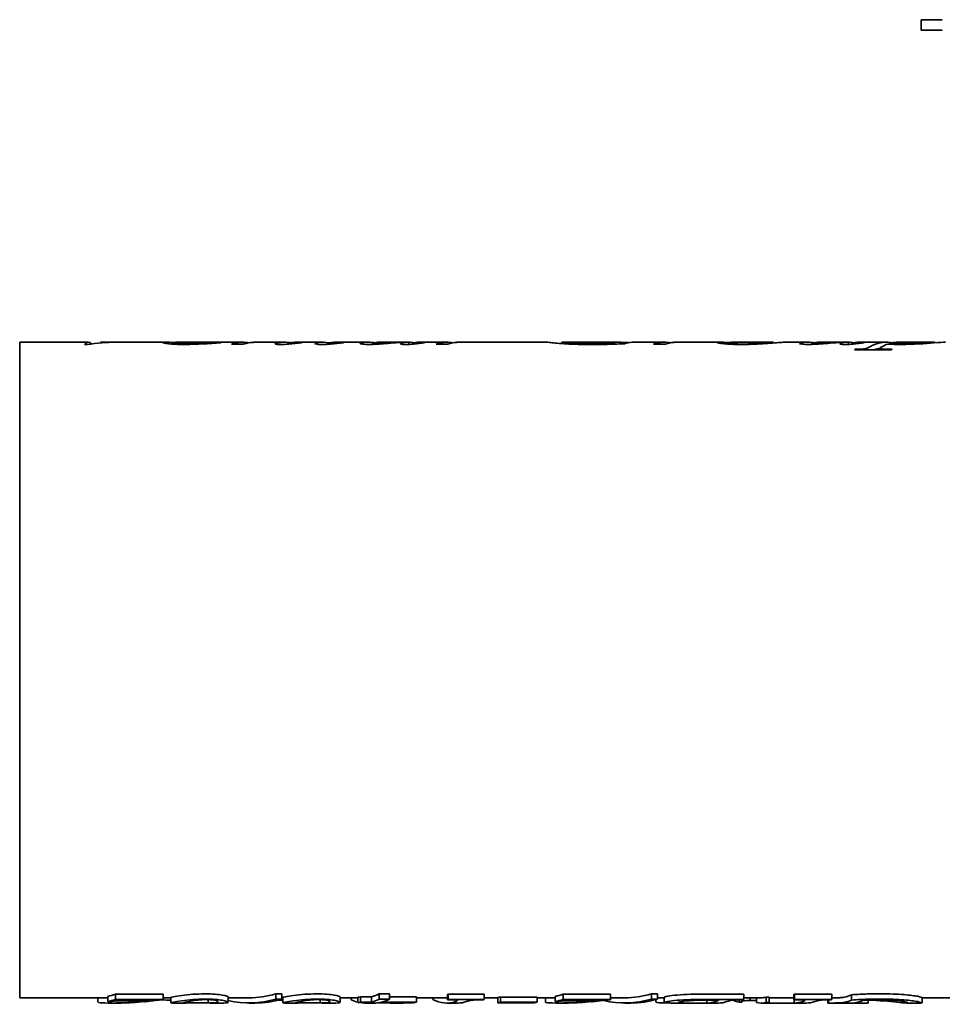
# Model space of a CAD drawing. Header units: millimetres. Extents: x 270 to 570, y 168 to 426.
# Tile 1 of 2: x 270 to 444, y 240 to 426. Entities that reach past the tile are written whole.
import ezdxf

# ---------------------------------------------------------------- set-up
doc = ezdxf.new("R2010")
doc.units = ezdxf.units.MM
doc.header["$LTSCALE"] = 2
doc.layers.add('Krawędzie widoczne(ISO)', color=7, linetype='Continuous', lineweight=35, true_color=0x262659)

msp = doc.modelspace()

# ---------------------------------------------------------------- linework, layer by layer
at = {"layer": 'Krawędzie widoczne(ISO)'}
for p, q in [((444.25, 426), (440.25, 426)), ((440.25, 426), (440.25, 424)), ((444.25, 424), (440.25, 424)), ((269.75, 365), (269.75, 241)), ((269.75, 365), (282.72, 365)), ((282.52, 364.55), (281.98, 364.55)), ((285.03, 364.87), (285.03, 364.95)), ((285.28, 365), (286.83, 365)), ((288, 365), (297.39, 365)), ((299.2, 364.61), (299.2, 364.94)), ((299.38, 364.98), (299.38, 365)), ((299.58, 365), (302.68, 365)), ((305.19, 365), (311.84, 365)), ((307.5, 364.86), (307.5, 364.9)), ((312.03, 364.61), (309.82, 364.61)), ((313.96, 364.97), (313.96, 365)), ((314.04, 365), (314.18, 365)), ((315.16, 365), (319.84, 365)), ((320.44, 364.61), (320.44, 364.77)), ((321.15, 364.67), (321.15, 364.74)), ((322.14, 365), (327.15, 365)), ((322.65, 364.82), (322.65, 364.88)), ((327.88, 364.58), (327.88, 364.75)), ((329.1, 364.67), (329.1, 364.75)), ((329.49, 365), (335.68, 365)), ((330.51, 364.81), (330.51, 364.89)), ((336.46, 364.57), (336.46, 364.79)), ((338.04, 365), (342.83, 365)), ((343.37, 364.57), (343.37, 365)), ((344.04, 364.61), (344.04, 364.76)), ((345.52, 365), (350.51, 365)), ((345.9, 364.8), (345.9, 364.88)), ((350.75, 364.61), (348.5, 364.61)), ((352.35, 364.96), (352.35, 364.99)), ((352.59, 365), (352.85, 365)), ((353.58, 365), (369.32, 365)), ((372.26, 364.74), (372.26, 365)), ((372.27, 365), (383.23, 365)), ((381.65, 364.61), (381.65, 364.75)), ((383.42, 364.68), (383.42, 364.99)), ((383.42, 364.93), (384.99, 364.93)), ((385.88, 365), (391.64, 365)), ((391.88, 364.61), (389.63, 364.61)), ((393.48, 364.96), (393.48, 364.99)), ((393.72, 365), (393.98, 365)), ((394.71, 365), (402.14, 365)), ((404.07, 364.62), (404.07, 364.89)), ((404.73, 365), (411.98, 365)), ((412.32, 364.84), (412.32, 364.94)), ((414.56, 365), (418.8, 365)), ((419.58, 364.57), (419.58, 364.79)), ((421.16, 365), (425.95, 365)), ((426.49, 364.57), (426.49, 365)), ((427.16, 364.61), (427.16, 364.76)), ((434.61, 363.55), (427.67, 363.55)), ((427.81, 363.55), (427.81, 363.66)), ((428.64, 365), (433.6, 365)), ((429.02, 364.8), (429.02, 364.88)), ((432.5, 363.55), (432.5, 363.86)), ((434.27, 364.63), (434.27, 364.76)), ((435.88, 365), (442.48, 365)), ((442.86, 364.89), (442.86, 364.94)), ((269.75, 241), (286.39, 241)), ((284.54, 241), (284.54, 240.21)), ((286.39, 241.26), (286.39, 240.26)), ((286.92, 240.26), (286.39, 240.26)), ((287.89, 241.69), (287.89, 240.7)), ((287.89, 241.69), (296.86, 241.69)), ((287.89, 240.7), (296.86, 240.7)), ((294.24, 240.44), (289.73, 240.44)), ((293.38, 240.26), (293.38, 240.25)), ((296.86, 241.69), (296.86, 240.7)), ((296.86, 241), (298.35, 241)), ((296.86, 240.63), (296.86, 240.7)), ((298.35, 241.03), (298.35, 240.03)), ((305.4, 240.65), (305.4, 240.01)), ((309.18, 241.15), (309.18, 240.15)), ((309.18, 241), (313.14, 241)), ((318.2, 241.75), (319.36, 241.75)), ((318.2, 241.75), (318.2, 240.76)), ((318.2, 240.76), (319.36, 240.76)), ((319.36, 241.75), (319.36, 240.76)), ((319.36, 241), (319.51, 241)), ((319.51, 241.03), (319.51, 240.03)), ((326.57, 240.65), (326.57, 240.01)), ((330.35, 241.15), (330.35, 240.15)), ((330.35, 241), (333.7, 241)), ((332.42, 241), (332.42, 240.63)), ((333.7, 241.08), (333.7, 240.08)), ((334.18, 241.18), (336.32, 241.18)), ((334.18, 241.18), (334.18, 240.18)), ((336.32, 241.18), (336.32, 240.18)), ((337.71, 241.73), (339.67, 241.73)), ((337.71, 241.73), (337.71, 240.74)), ((337.71, 240.74), (339.67, 240.74)), ((339.67, 241.73), (339.67, 240.74)), ((339.67, 241.18), (344.8, 241.18)), ((344.8, 241.18), (344.8, 240.18)), ((344.8, 241), (350.55, 241)), ((347.92, 241), (347.92, 240.68)), ((350.64, 241.62), (350.64, 240.63)), ((350.77, 241.69), (357.61, 241.69)), ((350.77, 241.69), (350.77, 240.7)), ((350.77, 240.7), (357.61, 240.7)), ((357.61, 241.69), (357.61, 240.7)), ((357.61, 241), (360.17, 241)), ((360.17, 241.05), (360.17, 240.05)), ((360.71, 241.14), (367.6, 241.14)), ((360.71, 241.14), (360.71, 240.15)), ((367.6, 241.14), (367.6, 240.15)), ((367.6, 241), (371.02, 241)), ((369.17, 241), (369.17, 240.21)), ((371.02, 241.26), (371.02, 240.26)), ((371.55, 240.26), (371.02, 240.26)), ((372.52, 241.69), (372.52, 240.7)), ((372.52, 241.69), (381.49, 241.69)), ((372.52, 240.7), (381.49, 240.7)), ((378.87, 240.44), (374.36, 240.44)), ((378.01, 240.26), (378.01, 240.25)), ((381.49, 241.69), (381.49, 240.7)), ((381.49, 241), (384.17, 241)), ((381.49, 240.63), (381.49, 240.7)), ((389.23, 241.75), (390.39, 241.75)), ((389.23, 241.75), (389.23, 240.76)), ((389.23, 240.76), (390.39, 240.76)), ((390.04, 240.66), (390.04, 240.2)), ((390.39, 241.75), (390.39, 240.76)), ((390.39, 241), (391.64, 241)), ((391.64, 241.1), (391.64, 240.1)), ((399.7, 240.56), (399.7, 240)), ((400.11, 241.69), (406.7, 241.69)), ((400.11, 240.7), (406.7, 240.7)), ((405.83, 240.62), (405.83, 240.15)), ((406.33, 240.63), (406.33, 240.15)), ((406.7, 241.69), (406.7, 240.7)), ((406.7, 241), (410.02, 241)), ((407.9, 241), (407.9, 240.48)), ((409.1, 241), (409.1, 240.09)), ((410.96, 241.09), (411.49, 241.09)), ((410.96, 241.09), (410.96, 240.09)), ((411.49, 241.09), (411.49, 240.09)), ((413.83, 241), (416.15, 241)), ((416.15, 241.62), (416.15, 240.63)), ((416.24, 240.63), (416.24, 240)), ((416.32, 241.69), (423.36, 241.69)), ((416.32, 241.69), (416.32, 240.7)), ((416.32, 240.7), (423.36, 240.7)), ((417.89, 240.58), (417.89, 240.29)), ((422.61, 240.62), (422.61, 240)), ((422.74, 240.62), (422.74, 240)), ((423.36, 241.69), (423.36, 240.7)), ((427.08, 241.56), (427.08, 240.57)), ((430.23, 240.56), (430.23, 240)), ((440.43, 241.04), (440.43, 240.04)), ((440.43, 241), (456.25, 241)), ((286.85, 240), (288.26, 240)), ((298.65, 240), (301, 240)), ((305.81, 240), (308.38, 240)), ((313.14, 240), (314.28, 240)), ((319.81, 240), (322.16, 240)), ((326.97, 240), (329.54, 240)), ((335.85, 240.08), (333.7, 240.08)), ((334.18, 240.18), (336.32, 240.18)), ((334.96, 240), (336.9, 240)), ((337.79, 240.08), (343.11, 240.08)), ((338.27, 240.18), (344.8, 240.18)), ((340.28, 240), (341.58, 240)), ((350.55, 240), (352.6, 240)), ((367.05, 240.05), (360.17, 240.05)), ((360.71, 240.15), (367.6, 240.15)), ((371.48, 240), (372.89, 240)), ((384.17, 240), (385.31, 240)), ((394.34, 240), (401.9, 240)), ((405.83, 240.15), (406.33, 240.15)), ((410.02, 240), (418.53, 240)), ((410.96, 240.09), (411.49, 240.09)), ((413.83, 240), (416.24, 240)), ((430.08, 240), (422.61, 240)), ((428.05, 240.1), (428.05, 240.01)), ((429.86, 240), (430.23, 240)), ((437.52, 240), (440.19, 240))]:
    msp.add_line(p, q, dxfattribs=at)
for points in [[(281.98, 364.55), (282.43, 365.1), (282.89, 365.14), (283.35, 364.68)], [(309.82, 364.61), (310.71, 364.95), (311.6, 365.07), (312.49, 364.96)], [(318.61, 364.89), (319.27, 365.01), (319.92, 365.03), (320.57, 364.96)], [(326.1, 364.9), (326.83, 365.04), (327.57, 365.03), (328.3, 364.88)], [(348.5, 364.61), (349.38, 364.95), (350.25, 365.07), (351.13, 364.96)], [(389.63, 364.61), (390.5, 364.95), (391.38, 365.07), (392.26, 364.96)], [(430.67, 364.17), (431.91, 364.87), (433.16, 365.13), (434.4, 364.94)], [(288, 365), (286.17, 365), (284.35, 364.85), (282.52, 364.55)], [(285.03, 364.95), (285.83, 364.99), (286.62, 365.01), (287.41, 364.99)], [(285.28, 365), (285.2, 365), (285.12, 364.98), (285.03, 364.95)], [(299.28, 364.98), (299.23, 364.97), (299.2, 364.96), (299.2, 364.94)], [(304, 365), (302.88, 364.99), (301.31, 364.99), (299.28, 364.98)], [(299.58, 365), (299.51, 365), (299.44, 365), (299.38, 365)], [(299.38, 365), (300.87, 365), (302.09, 365), (303.02, 365)], [(307.8, 364.88), (305.46, 364.73), (303.24, 364.57), (301.13, 364.57)], [(303.02, 365), (303.31, 365), (303.59, 365), (303.84, 365)], [(305.19, 365), (304.82, 365), (304.43, 365), (304, 365)], [(307.5, 364.9), (307.6, 364.9), (307.7, 364.89), (307.8, 364.88)], [(312.75, 364.83), (312.51, 364.77), (312.27, 364.7), (312.03, 364.61)], [(312.49, 364.96), (312.73, 364.93), (312.89, 364.89), (312.94, 364.87)], [(314, 364.97), (313.5, 364.95), (313.08, 364.9), (312.75, 364.83)], [(314.04, 365), (314.01, 365), (313.98, 365), (313.96, 365)], [(313.96, 365), (314.21, 365), (314.46, 365), (314.7, 365)], [(315.16, 365), (314.78, 365), (314.4, 364.99), (314, 364.97)], [(318.04, 364.7), (318.04, 364.74), (318.23, 364.82), (318.61, 364.89)], [(320.64, 364.63), (320.09, 364.59), (319.61, 364.57), (319.18, 364.57)], [(320.79, 364.87), (320.56, 364.82), (320.44, 364.78), (320.44, 364.77)], [(320.57, 364.96), (320.77, 364.94), (320.89, 364.91), (320.93, 364.89)], [(323.11, 364.87), (322.23, 364.78), (321.41, 364.69), (320.64, 364.63)], [(320.77, 364.73), (320.87, 364.73), (320.99, 364.73), (321.15, 364.74)], [(322.14, 365), (321.69, 365), (321.24, 364.96), (320.79, 364.87)], [(321.15, 364.74), (321.6, 364.78), (322.1, 364.83), (322.65, 364.88)], [(322.65, 364.88), (322.8, 364.88), (322.95, 364.87), (323.11, 364.87)], [(325.59, 364.72), (325.59, 364.77), (325.76, 364.84), (326.1, 364.9)], [(328.56, 364.63), (328.05, 364.59), (327.53, 364.57), (327, 364.57)], [(328.37, 364.89), (328.04, 364.84), (327.88, 364.78), (327.88, 364.75)], [(328.24, 364.71), (328.45, 364.71), (328.74, 364.72), (329.1, 364.75)], [(329.49, 365), (329.11, 365), (328.74, 364.96), (328.37, 364.89)], [(331, 364.86), (330.15, 364.78), (329.34, 364.68), (328.56, 364.63)], [(329.1, 364.75), (329.31, 364.77), (329.78, 364.83), (330.51, 364.89)], [(330.51, 364.89), (330.67, 364.88), (330.83, 364.87), (331, 364.86)], [(334.12, 364.74), (334.12, 364.81), (334.38, 364.9), (334.9, 364.96)], [(334.9, 364.96), (335.42, 365.01), (335.93, 365.01), (336.44, 364.96)], [(336.44, 364.96), (336.61, 364.94), (336.74, 364.92), (336.84, 364.9)], [(337.13, 364.94), (336.68, 364.89), (336.46, 364.82), (336.46, 364.79)], [(338.04, 365), (337.73, 365), (337.43, 364.98), (337.13, 364.94)], [(341.78, 364.69), (341.78, 364.73), (341.85, 364.77), (341.98, 364.81)], [(341.98, 364.81), (342.14, 364.86), (342.61, 364.99), (343.37, 365)], [(344.25, 364.62), (343.78, 364.59), (343.32, 364.57), (342.88, 364.57)], [(343.37, 364.99), (343.71, 364.98), (344.05, 364.96), (344.41, 364.89)], [(344.64, 364.93), (344.24, 364.87), (344.04, 364.79), (344.04, 364.76)], [(346.34, 364.86), (345.67, 364.77), (344.97, 364.68), (344.25, 364.62)], [(345.52, 365), (345.23, 365), (344.94, 364.98), (344.64, 364.93)], [(345.9, 364.88), (346.05, 364.87), (346.19, 364.86), (346.34, 364.86)], [(351.23, 364.79), (351.07, 364.74), (350.91, 364.68), (350.75, 364.61)], [(351.13, 364.96), (351.37, 364.93), (351.52, 364.9), (351.58, 364.87)], [(351.93, 364.92), (351.52, 364.86), (351.28, 364.81), (351.23, 364.79)], [(352.99, 364.99), (352.58, 364.98), (352.22, 364.96), (351.93, 364.92)], [(352.59, 365), (352.51, 365), (352.43, 365), (352.35, 364.99)], [(352.35, 364.99), (352.65, 365), (352.93, 365), (353.21, 365)], [(353.58, 365), (353.39, 365), (353.19, 365), (352.99, 364.99)], [(381.65, 364.75), (382.14, 364.9), (382.62, 364.99), (383.11, 365)], [(383.11, 365), (383.31, 365), (383.42, 365), (383.42, 364.99)], [(385.59, 364.99), (385.1, 364.97), (384.61, 364.87), (384.12, 364.71)], [(385.88, 365), (385.79, 365), (385.7, 365), (385.59, 364.99)], [(392.35, 364.79), (392.2, 364.74), (392.04, 364.68), (391.88, 364.61)], [(392.26, 364.96), (392.5, 364.93), (392.65, 364.9), (392.71, 364.87)], [(393.06, 364.92), (392.64, 364.86), (392.41, 364.81), (392.35, 364.79)], [(394.12, 364.99), (393.71, 364.98), (393.35, 364.96), (393.06, 364.92)], [(393.72, 365), (393.64, 365), (393.56, 365), (393.48, 364.99)], [(393.48, 364.99), (393.77, 365), (394.06, 365), (394.34, 365)], [(394.71, 365), (394.52, 365), (394.32, 365), (394.12, 364.99)], [(404.73, 365), (404.29, 365), (404.07, 364.96), (404.07, 364.89)], [(417.24, 364.74), (417.24, 364.81), (417.5, 364.9), (418.02, 364.96)], [(418.02, 364.96), (418.54, 365.01), (419.05, 365.01), (419.56, 364.96)], [(419.56, 364.96), (419.73, 364.94), (419.86, 364.92), (419.96, 364.9)], [(420.25, 364.94), (419.8, 364.89), (419.58, 364.82), (419.58, 364.79)], [(421.16, 365), (420.86, 365), (420.55, 364.98), (420.25, 364.94)], [(424.9, 364.69), (424.9, 364.73), (424.97, 364.77), (425.1, 364.81)], [(425.1, 364.81), (425.26, 364.86), (425.73, 364.99), (426.49, 365)], [(427.37, 364.62), (426.9, 364.59), (426.44, 364.57), (426, 364.57)], [(426.49, 364.99), (426.83, 364.98), (427.17, 364.96), (427.53, 364.89)], [(427.76, 364.93), (427.36, 364.87), (427.16, 364.79), (427.16, 364.76)], [(429.46, 364.86), (428.79, 364.77), (428.09, 364.68), (427.37, 364.62)], [(427.67, 363.55), (427.71, 363.58), (427.76, 363.62), (427.81, 363.66)], [(428.64, 365), (428.35, 365), (428.06, 364.98), (427.76, 364.93)], [(429.02, 364.88), (429.17, 364.87), (429.32, 364.86), (429.46, 364.86)], [(431.42, 363.55), (431.78, 363.7), (432.14, 363.81), (432.51, 363.89)], [(432.83, 364.12), (432.61, 364), (432.5, 363.91), (432.5, 363.86)], [(433.92, 364.65), (433.56, 364.51), (433.19, 364.34), (432.83, 364.12)], [(435.52, 364.99), (435.11, 364.97), (434.69, 364.89), (434.27, 364.76)], [(434.27, 364.76), (434.88, 364.7), (435.7, 364.66), (436.75, 364.66)], [(434.4, 364.94), (434.54, 364.92), (434.64, 364.89), (434.69, 364.87)], [(434.76, 363.66), (434.71, 363.62), (434.66, 363.58), (434.61, 363.55)], [(435.88, 365), (435.75, 365), (435.63, 365), (435.52, 364.99)], [(286.39, 241.26), (286.89, 241.37), (287.39, 241.51), (287.89, 241.69)], [(286.39, 240.26), (286.89, 240.37), (287.39, 240.52), (287.89, 240.7)], [(287.3, 240), (289.04, 240.02), (291.35, 240.13), (294.24, 240.44)], [(296.86, 240.63), (292.72, 240.11), (289.85, 240), (288.26, 240)], [(296.69, 240.6), (297.24, 240.59), (297.8, 240.56), (298.35, 240.53)], [(307.3, 240.28), (307.3, 240.11), (306.67, 239.97), (305.4, 240.01)], [(309.18, 240.47), (312.19, 239.76), (315.19, 239.86), (318.2, 240.76)], [(313.14, 241), (314.83, 241), (316.51, 241.25), (318.2, 241.75)], [(319.36, 240.76), (317.67, 240.25), (315.97, 240), (314.28, 240)], [(318.68, 240.57), (318.96, 240.56), (319.23, 240.54), (319.51, 240.53)], [(328.46, 240.28), (328.46, 240.11), (327.83, 239.97), (326.57, 240.01)], [(332.42, 240.63), (332.85, 240.42), (333.27, 240.26), (333.7, 240.15)], [(333.7, 241.08), (333.86, 241.1), (334.02, 241.14), (334.18, 241.18)], [(336.32, 241.18), (336.78, 241.3), (337.25, 241.49), (337.71, 241.73)], [(336.32, 240.18), (336.78, 240.31), (337.25, 240.49), (337.71, 240.74)], [(339.67, 240.74), (339.2, 240.49), (338.74, 240.31), (338.27, 240.18)], [(347.92, 240.68), (349.35, 239.94), (350.77, 239.8), (352.2, 240.27)], [(350.55, 241), (350.58, 241), (350.61, 241), (350.64, 241)], [(350.64, 241.62), (350.68, 241.64), (350.73, 241.66), (350.77, 241.69)], [(350.64, 240.63), (350.68, 240.65), (350.73, 240.67), (350.77, 240.7)], [(352.2, 240.27), (352.44, 240.35), (352.57, 240.43), (352.57, 240.48)], [(354.26, 240.27), (353.71, 240.09), (353.16, 240), (352.6, 240)], [(355.15, 240.52), (354.86, 240.46), (354.56, 240.37), (354.26, 240.27)], [(355.98, 240.6), (355.62, 240.58), (355.34, 240.55), (355.15, 240.52)], [(357.42, 240.63), (356.69, 240.62), (356.21, 240.62), (355.98, 240.6)], [(357.61, 240.7), (357.55, 240.67), (357.48, 240.65), (357.42, 240.63)], [(360.17, 241.05), (360.35, 241.07), (360.53, 241.1), (360.71, 241.14)], [(371.02, 241.26), (371.52, 241.37), (372.02, 241.51), (372.52, 241.69)], [(371.02, 240.26), (371.52, 240.37), (372.02, 240.52), (372.52, 240.7)], [(371.93, 240), (373.67, 240.02), (375.98, 240.13), (378.87, 240.44)], [(381.49, 240.63), (377.35, 240.11), (374.48, 240), (372.89, 240)], [(380.19, 240.47), (383.2, 239.76), (386.21, 239.86), (389.23, 240.76)], [(384.17, 241), (385.86, 241), (387.54, 241.25), (389.23, 241.75)], [(390.39, 240.76), (388.7, 240.25), (387, 240), (385.31, 240)], [(396.71, 241.65), (397.44, 241.68), (398.57, 241.69), (400.11, 241.69)], [(396.71, 240.66), (397.44, 240.69), (398.57, 240.7), (400.11, 240.7)], [(399.68, 240.56), (400.23, 240.56), (400.99, 240.55), (401.96, 240.53)], [(401.96, 240.53), (401.21, 240.19), (400.45, 240.01), (399.7, 240)], [(403.52, 240.26), (402.98, 240.09), (402.44, 240), (401.9, 240)], [(404.36, 240.52), (404.15, 240.47), (403.87, 240.37), (403.52, 240.26)], [(405.12, 240.6), (404.77, 240.58), (404.52, 240.55), (404.36, 240.52)], [(404.65, 240.56), (405.04, 240.38), (405.44, 240.24), (405.83, 240.15)], [(406.54, 240.63), (405.84, 240.62), (405.37, 240.61), (405.12, 240.6)], [(406.7, 240.7), (406.64, 240.67), (406.59, 240.65), (406.54, 240.63)], [(407.9, 240.48), (408.13, 240.49), (408.53, 240.5), (409.1, 240.5)], [(410.02, 241), (410.34, 241), (410.65, 241.03), (410.96, 241.09)], [(416.15, 241.62), (416.21, 241.64), (416.26, 241.66), (416.32, 241.69)], [(416.15, 240.63), (416.21, 240.65), (416.26, 240.67), (416.32, 240.7)], [(416.24, 240), (416.79, 240.01), (417.34, 240.11), (417.89, 240.29)], [(417.89, 240.29), (418.17, 240.38), (418.32, 240.45), (418.32, 240.49)], [(420.17, 240.27), (419.62, 240.09), (419.08, 240), (418.53, 240)], [(421.02, 240.52), (420.78, 240.47), (420.49, 240.37), (420.17, 240.27)], [(421.8, 240.6), (421.45, 240.58), (421.19, 240.55), (421.02, 240.52)], [(423.18, 240.63), (422.49, 240.62), (422.03, 240.61), (421.8, 240.6)], [(423.36, 240.7), (423.3, 240.67), (423.24, 240.65), (423.18, 240.63)], [(425.04, 241.02), (425.18, 241.03), (425.42, 241.05), (425.76, 241.12)], [(425.76, 241.12), (426.2, 241.21), (426.64, 241.36), (427.08, 241.56)], [(425.76, 240.12), (426.2, 240.21), (426.64, 240.36), (427.08, 240.57)], [(429.3, 240.52), (428.87, 240.32), (428.43, 240.18), (427.99, 240.09)], [(430.23, 240.54), (432.39, 240.49), (434.19, 240.31), (435.65, 240.16)], [(284.54, 240.21), (284.54, 240.15), (284.67, 240.1), (284.95, 240.07)], [(284.95, 240.07), (285.38, 240.02), (286.16, 239.99), (287.3, 240)], [(293.25, 240.24), (293.29, 240.25), (293.33, 240.25), (293.38, 240.25)], [(298.65, 240), (298.45, 240), (298.35, 240.01), (298.35, 240.03)], [(309.18, 240.15), (309.18, 240.05), (308.92, 240), (308.38, 240)], [(319.81, 240), (319.61, 240), (319.51, 240.01), (319.51, 240.03)], [(330.35, 240.15), (330.35, 240.05), (330.08, 240), (329.54, 240)], [(333.7, 240.08), (333.86, 240.11), (334.02, 240.14), (334.18, 240.18)], [(334.07, 240.08), (334.66, 239.97), (335.25, 239.97), (335.85, 240.08)], [(336.9, 240), (337.2, 240), (337.49, 240.03), (337.79, 240.08)], [(343.11, 240.08), (341.31, 239.98), (339.51, 239.97), (337.71, 240.06)], [(344.24, 240.07), (343.36, 240.02), (342.47, 240), (341.58, 240)], [(344.8, 240.18), (344.62, 240.13), (344.43, 240.1), (344.24, 240.07)], [(360.17, 240.05), (360.35, 240.07), (360.53, 240.11), (360.71, 240.15)], [(367.6, 240.15), (367.41, 240.11), (367.23, 240.07), (367.05, 240.05)], [(369.17, 240.21), (369.17, 240.15), (369.31, 240.1), (369.58, 240.07)], [(369.58, 240.07), (370.01, 240.02), (370.8, 239.99), (371.93, 240)], [(377.88, 240.24), (377.92, 240.25), (377.96, 240.25), (378.01, 240.25)], [(399.7, 240), (399.28, 240), (398.92, 240), (398.62, 240)], [(409.1, 240.09), (409.72, 239.97), (410.34, 239.97), (410.96, 240.09)], [(411.49, 240.09), (411.36, 240.06), (411.29, 240.04), (411.29, 240.03)], [(422.61, 240), (422.65, 240), (422.7, 240), (422.74, 240)], [(425.04, 240.02), (425.18, 240.03), (425.42, 240.05), (425.76, 240.12)], [(427.99, 240.09), (427.81, 240.06), (427.71, 240.04), (427.71, 240.03)], [(427.71, 240.03), (427.71, 240.02), (427.83, 240.01), (428.05, 240.01)], [(428.05, 240.01), (428.42, 240.01), (429.03, 240), (429.86, 240)], [(430.23, 240), (430.18, 240), (430.13, 240), (430.08, 240)], [(435.65, 240.16), (437.06, 240.01), (437.76, 239.95), (437.76, 240.05)], [(440.43, 240.04), (440.43, 240.01), (440.35, 240), (440.19, 240)]]:
    msp.add_open_spline(points, degree=3, dxfattribs=at)
for points, knots in [([(406.57, 364.65), (407.96, 364.65), (409.27, 364.78), (410.49, 364.9), (411.71, 365.02), (412.32, 365.03), (412.32, 364.94)], [0, 0, 0, 0, 1, 1, 1, 2, 2, 2, 2]), ([(296.78, 364.93), (296.78, 365), (297.23, 365.02), (298.14, 364.98), (298.46, 364.97), (298.82, 364.95), (299.2, 364.93)], [0, 0, 0, 0, 1, 1, 1, 1.358636, 1.358636, 1.358636, 1.358636]), ([(301.13, 364.57), (299.69, 364.57), (298.61, 364.62), (297.88, 364.71), (297.15, 364.8), (296.78, 364.87), (296.78, 364.93)], [0, 0, 0, 0, 1, 1, 1, 2, 2, 2, 2]), ([(299.2, 364.94), (299.2, 364.91), (299.52, 364.86), (300.15, 364.81), (300.78, 364.76), (301.55, 364.73), (302.45, 364.73)], [0, 0, 0, 0, 1, 1, 1, 2, 2, 2, 2]), ([(302.45, 364.73), (303.17, 364.73), (303.86, 364.74), (304.53, 364.77), (305.19, 364.79), (306.18, 364.85), (307.5, 364.9)], [0, 0, 0, 0, 1, 1, 1, 2, 2, 2, 2]), ([(319.18, 364.57), (318.84, 364.57), (318.56, 364.58), (318.35, 364.6), (318.14, 364.63), (318.04, 364.66), (318.04, 364.7)], [0, 0, 0, 0, 1, 1, 1, 2, 2, 2, 2]), ([(320.44, 364.77), (320.44, 364.76), (320.48, 364.75), (320.55, 364.74), (320.62, 364.73), (320.69, 364.73), (320.77, 364.73)], [0, 0, 0, 0, 1, 1, 1, 2, 2, 2, 2]), ([(327, 364.57), (326.58, 364.57), (326.24, 364.58), (325.98, 364.61), (325.72, 364.64), (325.59, 364.68), (325.59, 364.72)], [0, 0, 0, 0, 1, 1, 1, 2, 2, 2, 2]), ([(327.88, 364.75), (327.88, 364.74), (327.91, 364.73), (327.98, 364.72), (328.05, 364.71), (328.14, 364.71), (328.24, 364.71)], [0, 0, 0, 0, 1, 1, 1, 2, 2, 2, 2]), ([(335.79, 364.57), (335.32, 364.57), (334.92, 364.58), (334.6, 364.62), (334.28, 364.65), (334.12, 364.69), (334.12, 364.74)], [0, 0, 0, 0, 1, 1, 1, 2, 2, 2, 2]), ([(343.37, 365), (341.64, 364.99), (340.18, 364.82), (339.01, 364.73), (337.84, 364.63), (336.77, 364.57), (335.79, 364.57)], [0, 0, 0, 0, 1, 1, 1, 2, 2, 2, 2]), ([(336.46, 364.79), (336.46, 364.78), (336.52, 364.76), (336.64, 364.75), (336.77, 364.74), (336.94, 364.74), (337.16, 364.74)], [0, 0, 0, 0, 1, 1, 1, 2, 2, 2, 2]), ([(337.16, 364.74), (337.5, 364.74), (337.94, 364.75), (338.48, 364.78), (339.03, 364.81), (339.75, 364.87), (340.66, 364.93), (341.56, 364.98), (342.31, 365), (342.89, 365), (342.98, 365), (343.06, 365), (343.14, 365)], [0, 0, 0, 0, 1, 1, 1, 2, 2, 2, 3, 3, 3, 3.138167, 3.138167, 3.138167, 3.138167]), ([(342.88, 364.57), (342.55, 364.57), (342.29, 364.58), (342.08, 364.6), (341.88, 364.63), (341.78, 364.66), (341.78, 364.69)], [0, 0, 0, 0, 1, 1, 1, 2, 2, 2, 2]), ([(344.04, 364.76), (344.04, 364.75), (344.06, 364.74), (344.11, 364.73), (344.16, 364.72), (344.23, 364.72), (344.32, 364.72)], [0, 0, 0, 0, 1, 1, 1, 2, 2, 2, 2]), ([(344.32, 364.72), (344.45, 364.72), (344.59, 364.73), (344.74, 364.74), (344.89, 364.75), (345.28, 364.81), (345.9, 364.88)], [0, 0, 0, 0, 1, 1, 1, 2, 2, 2, 2]), ([(378.24, 364.55), (376.13, 364.55), (374.43, 364.6), (373.12, 364.68), (371.82, 364.76), (370.85, 364.85), (370.22, 364.92), (369.72, 364.97), (369.41, 365), (369.32, 365)], [0, 0, 0, 0, 1, 1, 1, 2, 2, 2, 2.807439, 2.807439, 2.807439, 2.807439]), ([(372.26, 365), (372.26, 365.01), (372.74, 364.95), (373.71, 364.85), (374.68, 364.76), (376.18, 364.68), (378.2, 364.68)], [0, 0, 0, 0, 1, 1, 1, 2, 2, 2, 2]), ([(378.2, 364.68), (378.71, 364.68), (379.18, 364.68), (379.63, 364.69), (380.07, 364.7), (380.75, 364.72), (381.65, 364.75)], [0, 0, 0, 0, 1, 1, 1, 2, 2, 2, 2]), ([(384.12, 364.71), (382.77, 364.65), (381.68, 364.61), (380.85, 364.59), (380.02, 364.56), (379.15, 364.55), (378.24, 364.55)], [0, 0, 0, 0, 1, 1, 1, 2, 2, 2, 2]), ([(401.65, 364.94), (401.65, 365), (402.07, 365.02), (402.9, 364.98), (403.25, 364.96), (403.64, 364.94), (404.08, 364.91)], [0, 0, 0, 0, 1, 1, 1, 1.413506, 1.413506, 1.413506, 1.413506]), ([(406.23, 364.57), (404.88, 364.57), (403.78, 364.62), (402.93, 364.7), (402.08, 364.79), (401.65, 364.88), (401.65, 364.94)], [0, 0, 0, 0, 1, 1, 1, 2, 2, 2, 2]), ([(404.07, 364.89), (404.07, 364.83), (404.31, 364.77), (404.78, 364.72), (405.25, 364.68), (405.85, 364.65), (406.57, 364.65)], [0, 0, 0, 0, 1, 1, 1, 2, 2, 2, 2]), ([(414.56, 365), (414.37, 365), (414.04, 364.98), (413.56, 364.94), (412.78, 364.88), (411.69, 364.78), (410.3, 364.7), (408.9, 364.62), (407.55, 364.57), (406.23, 364.57)], [0.393537, 0.393537, 0.393537, 0.393537, 1, 1, 1, 2, 2, 2, 3, 3, 3, 3]), ([(418.91, 364.57), (418.44, 364.57), (418.04, 364.58), (417.72, 364.62), (417.4, 364.65), (417.24, 364.69), (417.24, 364.74)], [0, 0, 0, 0, 1, 1, 1, 2, 2, 2, 2]), ([(426.49, 365), (424.76, 364.99), (423.31, 364.82), (422.13, 364.73), (420.96, 364.63), (419.89, 364.57), (418.91, 364.57)], [0, 0, 0, 0, 1, 1, 1, 2, 2, 2, 2]), ([(419.58, 364.79), (419.58, 364.78), (419.64, 364.76), (419.76, 364.75), (419.89, 364.74), (420.06, 364.74), (420.28, 364.74)], [0, 0, 0, 0, 1, 1, 1, 2, 2, 2, 2]), ([(420.28, 364.74), (420.62, 364.74), (421.06, 364.75), (421.6, 364.78), (422.15, 364.81), (422.87, 364.87), (423.78, 364.93), (424.68, 364.98), (425.43, 365), (426.01, 365), (426.1, 365), (426.18, 365), (426.26, 365)], [0, 0, 0, 0, 1, 1, 1, 2, 2, 2, 3, 3, 3, 3.138167, 3.138167, 3.138167, 3.138167]), ([(426, 364.57), (425.67, 364.57), (425.41, 364.58), (425.21, 364.6), (425, 364.63), (424.9, 364.66), (424.9, 364.69)], [0, 0, 0, 0, 1, 1, 1, 2, 2, 2, 2]), ([(427.16, 364.76), (427.16, 364.75), (427.18, 364.74), (427.23, 364.73), (427.28, 364.72), (427.35, 364.72), (427.44, 364.72)], [0, 0, 0, 0, 1, 1, 1, 2, 2, 2, 2]), ([(427.44, 364.72), (427.57, 364.72), (427.71, 364.73), (427.86, 364.74), (428.01, 364.75), (428.4, 364.81), (429.02, 364.88)], [0, 0, 0, 0, 1, 1, 1, 2, 2, 2, 2]), ([(427.81, 363.66), (428.73, 363.67), (429.35, 363.7), (429.67, 363.76), (429.99, 363.81), (430.32, 363.97), (430.67, 364.17)], [0, 0, 0, 0, 1, 1, 1, 2, 2, 2, 2]), ([(432.5, 363.86), (432.5, 363.82), (432.56, 363.79), (432.67, 363.76), (432.79, 363.73), (432.97, 363.7), (433.23, 363.68), (433.48, 363.67), (433.99, 363.66), (434.76, 363.66)], [0, 0, 0, 0, 1, 1, 1, 2, 2, 2, 3, 3, 3, 3]), ([(436.5, 364.57), (436.01, 364.57), (435.58, 364.57), (435.2, 364.58), (434.82, 364.6), (434.39, 364.62), (433.92, 364.65)], [0, 0, 0, 0, 1, 1, 1, 2, 2, 2, 2]), ([(444.86, 365), (444.44, 365), (443.7, 364.96), (442.64, 364.87), (440.88, 364.73), (438.84, 364.57), (436.5, 364.57)], [0.398361, 0.398361, 0.398361, 0.398361, 1, 1, 1, 2, 2, 2, 2]), ([(436.75, 364.66), (437.27, 364.66), (437.8, 364.67), (438.33, 364.7), (438.87, 364.73), (439.39, 364.77), (439.9, 364.81), (440.42, 364.86), (440.88, 364.9), (441.28, 364.93), (441.69, 364.97), (442.06, 364.99), (442.38, 365), (442.7, 365), (442.86, 364.99), (442.86, 364.94)], [0, 0, 0, 0, 1, 1, 1, 2, 2, 2, 3, 3, 3, 4, 4, 4, 5, 5, 5, 5]), ([(289.73, 240.44), (289, 240.44), (288.4, 240.42), (287.93, 240.39), (287.46, 240.35), (287.13, 240.31), (286.92, 240.26)], [0, 0, 0, 0, 1, 1, 1, 2, 2, 2, 2]), ([(298.35, 241.03), (298.35, 241.09), (299.03, 241.25), (300.4, 241.43), (301.76, 241.61), (303.23, 241.73), (304.8, 241.73)], [0, 0, 0, 0, 1, 1, 1, 2, 2, 2, 2]), ([(298.35, 240.03), (298.35, 240.09), (299.03, 240.26), (300.4, 240.44), (301.76, 240.61), (303.23, 240.74), (304.8, 240.74)], [0, 0, 0, 0, 1, 1, 1, 2, 2, 2, 2]), ([(300.74, 240.02), (300.74, 240.07), (301.18, 240.21), (302.07, 240.37), (302.95, 240.53), (303.9, 240.65), (304.93, 240.65)], [-2, -2, -2, -2, -1, -1, -1, 0, 0, 0, 0]), ([(304.8, 241.73), (306.24, 241.73), (307.33, 241.65), (308.07, 241.51), (308.81, 241.37), (309.18, 241.24), (309.18, 241.15)], [0, 0, 0, 0, 1, 1, 1, 2, 2, 2, 2]), ([(304.8, 240.74), (306.24, 240.74), (307.33, 240.66), (308.07, 240.52), (308.81, 240.38), (309.18, 240.25), (309.18, 240.15)], [0, 0, 0, 0, 1, 1, 1, 2, 2, 2, 2]), ([(304.93, 240.65), (305.55, 240.65), (306.1, 240.61), (306.58, 240.54), (307.06, 240.47), (307.3, 240.38), (307.3, 240.28)], [-2, -2, -2, -2, -1, -1, -1, 0, 0, 0, 0]), ([(319.51, 241.03), (319.51, 241.09), (320.19, 241.25), (321.56, 241.43), (322.93, 241.61), (324.39, 241.73), (325.96, 241.73)], [0, 0, 0, 0, 1, 1, 1, 2, 2, 2, 2]), ([(319.51, 240.03), (319.51, 240.09), (320.19, 240.26), (321.56, 240.44), (322.93, 240.61), (324.39, 240.74), (325.96, 240.74)], [0, 0, 0, 0, 1, 1, 1, 2, 2, 2, 2]), ([(321.9, 240.02), (321.9, 240.07), (322.35, 240.21), (323.23, 240.37), (324.11, 240.53), (325.07, 240.65), (326.1, 240.65)], [-2, -2, -2, -2, -1, -1, -1, 0, 0, 0, 0]), ([(325.96, 241.73), (327.4, 241.73), (328.5, 241.65), (329.24, 241.51), (329.98, 241.37), (330.35, 241.24), (330.35, 241.15)], [0, 0, 0, 0, 1, 1, 1, 2, 2, 2, 2]), ([(325.96, 240.74), (327.4, 240.74), (328.5, 240.66), (329.24, 240.52), (329.98, 240.38), (330.35, 240.25), (330.35, 240.15)], [0, 0, 0, 0, 1, 1, 1, 2, 2, 2, 2]), ([(326.1, 240.65), (326.71, 240.65), (327.26, 240.61), (327.74, 240.54), (328.22, 240.47), (328.46, 240.38), (328.46, 240.28)], [-2, -2, -2, -2, -1, -1, -1, 0, 0, 0, 0]), ([(352.57, 240.48), (352.57, 240.52), (352.45, 240.55), (352.23, 240.58), (352, 240.6), (351.47, 240.62), (350.64, 240.63)], [0, 0, 0, 0, 1, 1, 1, 2, 2, 2, 2]), ([(374.36, 240.44), (373.63, 240.44), (373.04, 240.42), (372.57, 240.39), (372.1, 240.35), (371.76, 240.31), (371.55, 240.26)], [0, 0, 0, 0, 1, 1, 1, 2, 2, 2, 2]), ([(391.64, 241.1), (391.64, 241.15), (391.87, 241.22), (392.33, 241.3), (392.79, 241.38), (393.38, 241.46), (394.1, 241.52), (394.82, 241.58), (395.69, 241.62), (396.71, 241.65)], [0, 0, 0, 0, 1, 1, 1, 2, 2, 2, 3, 3, 3, 3]), ([(391.64, 240.1), (391.64, 240.16), (391.87, 240.22), (392.33, 240.31), (392.79, 240.39), (393.38, 240.47), (394.1, 240.53), (394.82, 240.58), (395.69, 240.63), (396.71, 240.66)], [0, 0, 0, 0, 1, 1, 1, 2, 2, 2, 3, 3, 3, 3]), ([(394.32, 240.11), (394.32, 240.19), (394.86, 240.31), (395.94, 240.4), (397.02, 240.5), (398.27, 240.56), (399.68, 240.56)], [-2, -2, -2, -2, -1, -1, -1, 0, 0, 0, 0]), ([(406.33, 240.34), (406.41, 240.36), (406.52, 240.38), (406.67, 240.4), (406.99, 240.44), (407.4, 240.47), (407.9, 240.48)], [0.550482, 0.550482, 0.550482, 0.550482, 1, 1, 1, 2, 2, 2, 2]), ([(411.49, 241.01), (411.58, 241.01), (411.69, 241.01), (411.82, 241), (412.18, 241), (412.85, 241), (413.83, 241)], [0.619324, 0.619324, 0.619324, 0.619324, 1, 1, 1, 2, 2, 2, 2]), ([(418.32, 240.49), (418.32, 240.53), (418.19, 240.56), (417.95, 240.58), (417.7, 240.6), (417.11, 240.62), (416.15, 240.63)], [0, 0, 0, 0, 1, 1, 1, 2, 2, 2, 2]), ([(423.36, 241), (423.74, 241), (424.03, 241.01), (424.24, 241.01), (424.54, 241.01), (424.81, 241.01), (425.04, 241.02)], [0.329936, 0.329936, 0.329936, 0.329936, 1, 1, 1, 2, 2, 2, 2]), ([(427.08, 241.56), (428.3, 241.63), (429.28, 241.68), (430.02, 241.71), (430.77, 241.74), (431.55, 241.75), (432.37, 241.75)], [0, 0, 0, 0, 1, 1, 1, 2, 2, 2, 2]), ([(427.08, 240.57), (428.3, 240.64), (429.28, 240.69), (430.02, 240.72), (430.77, 240.75), (431.55, 240.76), (432.37, 240.76)], [0, 0, 0, 0, 1, 1, 1, 2, 2, 2, 2]), ([(432.4, 240.61), (431.95, 240.61), (431.53, 240.6), (431.12, 240.59), (430.72, 240.58), (430.12, 240.56), (429.3, 240.52)], [0, 0, 0, 0, 1, 1, 1, 2, 2, 2, 2]), ([(432.37, 241.75), (434.27, 241.75), (435.8, 241.69), (436.98, 241.59), (438.15, 241.49), (439.02, 241.38), (439.59, 241.27), (440.15, 241.16), (440.43, 241.08), (440.43, 241.04)], [0, 0, 0, 0, 1, 1, 1, 2, 2, 2, 3, 3, 3, 3]), ([(432.37, 240.76), (434.27, 240.76), (435.8, 240.7), (436.98, 240.6), (438.15, 240.5), (439.02, 240.38), (439.59, 240.27), (440.15, 240.16), (440.43, 240.08), (440.43, 240.04)], [0, 0, 0, 0, 1, 1, 1, 2, 2, 2, 3, 3, 3, 3]), ([(437.76, 240.05), (437.76, 240.12), (437.32, 240.24), (436.45, 240.38), (435.58, 240.51), (434.23, 240.61), (432.4, 240.61)], [0, 0, 0, 0, 1, 1, 1, 2, 2, 2, 2]), ([(303.39, 240.02), (302.65, 240.02), (302.03, 240.01), (301.51, 240.01), (301, 240), (300.74, 239.99), (300.74, 240.02)], [-2, -2, -2, -2, -1, -1, -1, 0, 0, 0, 0]), ([(305.4, 240.01), (304.93, 240.01), (304.56, 240.02), (304.28, 240.02), (304, 240.02), (303.7, 240.02), (303.39, 240.02)], [-2, -2, -2, -2, -1, -1, -1, 0, 0, 0, 0]), ([(324.55, 240.02), (323.82, 240.02), (323.19, 240.01), (322.68, 240.01), (322.16, 240), (321.9, 239.99), (321.9, 240.02)], [-2, -2, -2, -2, -1, -1, -1, 0, 0, 0, 0]), ([(326.57, 240.01), (326.1, 240.01), (325.72, 240.02), (325.44, 240.02), (325.16, 240.02), (324.87, 240.02), (324.55, 240.02)], [-2, -2, -2, -2, -1, -1, -1, 0, 0, 0, 0]), ([(390.04, 240.2), (390.04, 240.12), (390.43, 240.07), (391.22, 240.04), (391.6, 240.02), (392.09, 240.01), (392.7, 240.01)], [0, 0, 0, 0, 1, 1, 1, 1.47966, 1.47966, 1.47966, 1.47966]), ([(394.34, 240), (393.53, 240), (392.91, 240), (392.48, 240.01), (391.92, 240.03), (391.64, 240.06), (391.64, 240.1)], [0.22248, 0.22248, 0.22248, 0.22248, 1, 1, 1, 2, 2, 2, 2]), ([(398.62, 240), (397.12, 240), (396.02, 240), (395.34, 240.01), (394.66, 240.02), (394.32, 240.04), (394.32, 240.11)], [-2, -2, -2, -2, -1, -1, -1, 0, 0, 0, 0]), ([(411.29, 240.03), (411.29, 240.01), (411.47, 240.01), (411.82, 240), (412.18, 240), (412.85, 240), (413.83, 240)], [0, 0, 0, 0, 1, 1, 1, 2, 2, 2, 2]), ([(422.74, 240), (423.43, 240), (423.93, 240.01), (424.24, 240.01), (424.54, 240.01), (424.81, 240.01), (425.04, 240.02)], [0, 0, 0, 0, 1, 1, 1, 2, 2, 2, 2])]:
    msp.add_open_spline(points, degree=3, knots=knots, dxfattribs=at)

doc.saveas('drawing.dxf')
